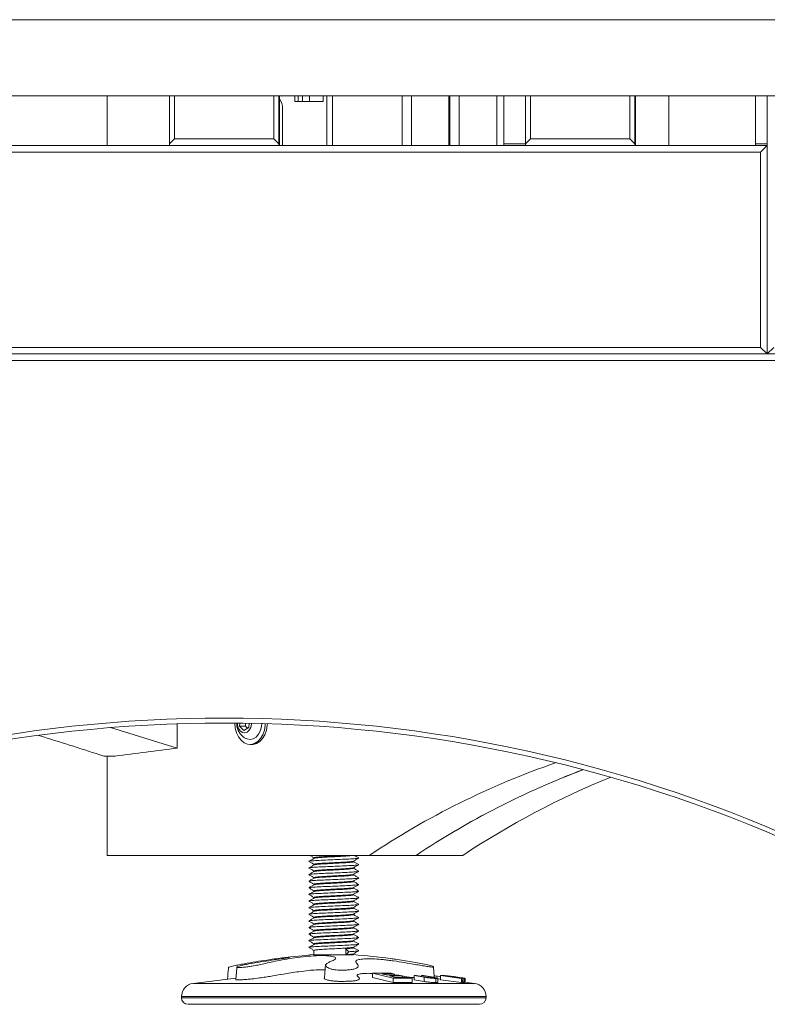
# Model space of a CAD drawing. Header units: millimetres. Extents: x 0 to 420, y 0 to 297.
# Tile 40 of 131: x 140 to 151, y 170 to 185. Entities that reach past the tile are written whole.
import ezdxf

# ---------------------------------------------------------------- set-up
doc = ezdxf.new("R2010")
doc.units = ezdxf.units.MM

msp = doc.modelspace()

# ---------------------------------------------------------------- linework, layer by layer
at = {"color": 7, "linetype": 'Continuous', "lineweight": 18}
for p, q in [((155.454, 185.151), (130.92, 185.151)), ((130.92, 184.001), (155.454, 184.001)), ((141.417, 183.251), (141.417, 184.001)), ((142.362, 184.001), (142.362, 183.276)), ((142.437, 184.001), (142.437, 183.351)), ((143.937, 184.001), (143.937, 183.351)), ((144.012, 184.001), (144.012, 183.276)), ((144.021, 184.001), (144.021, 183.251)), ((144.254, 184.001), (144.254, 183.914)), ((144.254, 183.914), (144.679, 183.914)), ((144.304, 184.001), (144.304, 183.914)), ((144.369, 184.001), (144.369, 183.914)), ((144.475, 184.001), (144.475, 183.914)), ((144.679, 183.914), (144.679, 184.001)), ((144.82, 184.001), (144.82, 183.251)), ((145.872, 184.001), (145.872, 183.251)), ((146.013, 183.251), (146.013, 184.001)), ((146.579, 183.251), (146.579, 184.001)), ((146.596, 183.251), (146.596, 184.001)), ((146.737, 183.251), (146.737, 184.001)), ((147.303, 183.251), (147.303, 184.001)), ((147.41, 184.001), (147.41, 183.276)), ((147.737, 184.001), (147.737, 183.276)), ((147.812, 184.001), (147.812, 183.351)), ((149.312, 184.001), (149.312, 183.351)), ((149.387, 184.001), (149.387, 183.276)), ((149.396, 184.001), (149.396, 183.251)), ((149.902, 184.001), (149.902, 183.251)), ((151.211, 184.001), (151.211, 183.276)), ((151.387, 183.251), (151.387, 184.001)), ((144.069, 183.806), (144.069, 183.251)), ((142.362, 183.276), (142.437, 183.351)), ((142.362, 183.251), (142.362, 183.276)), ((142.437, 183.351), (143.937, 183.351)), ((143.937, 183.351), (144.012, 183.276)), ((144.012, 183.276), (144.012, 183.251)), ((147.41, 183.251), (147.41, 183.276)), ((147.41, 183.276), (147.737, 183.276)), ((147.737, 183.276), (147.812, 183.351)), ((147.737, 183.251), (147.737, 183.276)), ((147.812, 183.351), (149.312, 183.351)), ((149.312, 183.351), (149.387, 183.276)), ((149.387, 183.276), (149.387, 183.251)), ((151.211, 183.251), (151.211, 183.276)), ((151.211, 183.276), (151.387, 183.276)), ((134.987, 183.251), (151.387, 183.251)), ((151.287, 183.151), (135.087, 183.151)), ((144.012, 183.251), (142.362, 183.251)), ((149.387, 183.251), (147.737, 183.251)), ((151.387, 183.251), (151.287, 183.151)), ((151.287, 183.151), (151.287, 180.201)), ((151.387, 180.101), (151.387, 183.251)), ((135.087, 180.201), (151.287, 180.201)), ((151.287, 180.201), (151.387, 180.101)), ((151.387, 180.101), (151.487, 180.201)), ((152.687, 180.101), (133.687, 180.101)), ((133.687, 180.001), (152.687, 180.001)), ((151.387, 180.101), (134.987, 180.101)), ((157.411, 180.101), (151.387, 180.101)), ((142.478, 174.148), (142.478, 174.514)), ((143.421, 174.525), (143.418, 174.48)), ((143.509, 174.524), (143.506, 174.48)), ((143.558, 174.458), (143.563, 174.523)), ((142.478, 174.148), (141.47, 174.456)), ((143.418, 174.48), (143.483, 174.411)), ((143.506, 174.48), (143.418, 174.48)), ((143.483, 174.411), (143.558, 174.458)), ((143.506, 174.48), (143.539, 174.446)), ((143.577, 174.201), (143.609, 174.201)), ((141.538, 174.026), (141.368, 174.026)), ((141.417, 172.526), (141.417, 174.026)), ((141.417, 172.526), (145.377, 172.526)), ((144.541, 172.491), (144.541, 172.482)), ((145.141, 172.431), (145.141, 172.44)), ((145.377, 172.526), (146.084, 172.526)), ((146.791, 172.526), (146.084, 172.526)), ((144.541, 172.391), (144.541, 172.382)), ((144.541, 172.291), (144.541, 172.282)), ((145.141, 172.331), (145.141, 172.34)), ((144.541, 172.191), (144.541, 172.182)), ((145.141, 172.231), (145.141, 172.24)), ((145.141, 172.131), (145.141, 172.14)), ((144.541, 172.091), (144.541, 172.082)), ((144.541, 171.991), (144.541, 171.982)), ((145.141, 172.031), (145.141, 172.04)), ((144.541, 171.891), (144.541, 171.882)), ((145.141, 171.931), (145.141, 171.94)), ((145.141, 171.831), (145.141, 171.84)), ((144.541, 171.791), (144.541, 171.782)), ((144.541, 171.691), (144.541, 171.682)), ((145.141, 171.731), (145.141, 171.74)), ((144.541, 171.591), (144.541, 171.582)), ((145.141, 171.631), (145.141, 171.64)), ((145.141, 171.531), (145.141, 171.54)), ((144.541, 171.491), (144.541, 171.482)), ((144.541, 171.391), (144.541, 171.382)), ((145.141, 171.431), (145.141, 171.44)), ((144.541, 171.291), (144.541, 171.282)), ((145.141, 171.331), (145.141, 171.34)), ((145.141, 171.231), (145.141, 171.24)), ((144.541, 171.191), (144.541, 171.182)), ((144.541, 171.091), (144.541, 171.026)), ((145.069, 171.071), (145.022, 171.116)), ((145.022, 171.116), (145.022, 171.026)), ((145.022, 171.026), (145.069, 171.071)), ((145.141, 171.131), (145.141, 171.14)), ((144.541, 171.026), (145.022, 171.026)), ((145.022, 171.026), (145.141, 171.026)), ((145.141, 171.026), (145.141, 171.04)), ((143.362, 170.673), (142.716, 170.592)), ((145.425, 170.747), (145.424, 170.682)), ((145.424, 170.682), (145.74, 170.606)), ((145.706, 170.747), (145.425, 170.747)), ((145.425, 170.747), (145.74, 170.669)), ((145.565, 170.735), (145.758, 170.734)), ((145.632, 170.719), (145.565, 170.735)), ((145.825, 170.718), (145.632, 170.719)), ((145.684, 170.706), (145.876, 170.705)), ((145.777, 170.683), (145.684, 170.706)), ((145.758, 170.734), (145.706, 170.747)), ((145.74, 170.669), (145.74, 170.606)), ((145.74, 170.669), (146.023, 170.669)), ((145.758, 170.734), (145.758, 170.718)), ((145.969, 170.682), (145.777, 170.683)), ((145.876, 170.705), (145.825, 170.718)), ((145.876, 170.705), (145.877, 170.683)), ((146.023, 170.669), (145.969, 170.682)), ((146.023, 170.669), (146.024, 170.606)), ((146.058, 170.71), (146.057, 170.646)), ((146.057, 170.646), (146.206, 170.622)), ((146.091, 170.71), (146.058, 170.71)), ((146.058, 170.71), (146.207, 170.685)), ((146.253, 170.683), (146.091, 170.71)), ((146.166, 170.71), (146.165, 170.698)), ((146.166, 170.71), (146.321, 170.684)), ((146.198, 170.71), (146.166, 170.71)), ((146.347, 170.685), (146.198, 170.71)), ((146.452, 170.656), (146.411, 170.662)), ((146.453, 170.71), (146.452, 170.646)), ((146.452, 170.646), (146.769, 170.605)), ((146.453, 170.71), (146.768, 170.668)), ((146.469, 170.71), (146.453, 170.71)), ((146.513, 170.704), (146.52, 170.704)), ((146.595, 170.693), (146.513, 170.704)), ((146.577, 170.699), (146.577, 170.696)), ((146.602, 170.693), (146.595, 170.693)), ((146.642, 170.687), (146.646, 170.687)), ((146.781, 170.669), (146.642, 170.687)), ((146.646, 170.687), (146.806, 170.668)), ((146.646, 170.687), (146.646, 170.687)), ((146.82, 170.668), (146.656, 170.688)), ((146.687, 170.689), (146.687, 170.684)), ((146.768, 170.668), (146.781, 170.669)), ((146.768, 170.668), (146.769, 170.605)), ((146.781, 170.669), (146.783, 170.605)), ((146.806, 170.668), (146.82, 170.668)), ((146.806, 170.668), (146.807, 170.605)), ((146.82, 170.668), (146.822, 170.605)), ((145.74, 170.606), (146.024, 170.606)), ((146.769, 170.605), (146.783, 170.605)), ((146.783, 170.608), (146.807, 170.605)), ((146.807, 170.605), (146.822, 170.605)), ((146.966, 170.592), (146.822, 170.61)), ((142.541, 170.394), (142.541, 170.376)), ((147.141, 170.376), (147.141, 170.394)), ((142.641, 170.276), (143.087, 170.276)), ((143.087, 170.276), (147.041, 170.276))]:
    msp.add_line(p, q, dxfattribs=at)
at = {"color": 8, "linetype": 'Continuous', "lineweight": 18}
for p, q in [((144.735, 184.001), (144.735, 183.251)), ((146.321, 170.684), (146.321, 170.675)), ((146.52, 170.704), (146.52, 170.703)), ((142.716, 170.592), (143.147, 170.592)), ((143.147, 170.592), (146.966, 170.592)), ((142.541, 170.394), (143.008, 170.394)), ((142.541, 170.376), (143.008, 170.376)), ((143.008, 170.394), (147.141, 170.394)), ((143.008, 170.376), (147.141, 170.376))]:
    msp.add_line(p, q, dxfattribs=at)
at = {"color": 7, "linetype": 'Continuous', "lineweight": 18, "flags": 128}
for points in [[(143.347, 174.526), (143.347, 174.525), (143.354, 174.45), (143.372, 174.379), (143.402, 174.316), (143.441, 174.265), (143.487, 174.227), (143.538, 174.206), (143.591, 174.202), (143.644, 174.215), (143.693, 174.245), (143.736, 174.291), (143.77, 174.348), (143.794, 174.416), (143.806, 174.49), (143.807, 174.517)], [(143.386, 174.525), (143.389, 174.491), (143.404, 174.443), (143.429, 174.406), (143.462, 174.382), (143.499, 174.376), (143.535, 174.389), (143.565, 174.417), (143.587, 174.459), (143.598, 174.509), (143.598, 174.522)], [(143.531, 174.285), (143.577, 174.276), (143.625, 174.286), (143.669, 174.313), (143.707, 174.356), (143.734, 174.411), (143.75, 174.476), (143.754, 174.519)], [(143.609, 174.201), (143.623, 174.202), (143.676, 174.215), (143.725, 174.245), (143.767, 174.291), (143.802, 174.348), (143.825, 174.416), (143.837, 174.49), (143.839, 174.516)], [(143.377, 170.838), (143.375, 170.818), (143.361, 170.651)], [(144.718, 170.873), (144.713, 170.818), (144.701, 170.675)], [(146.412, 170.604), (146.412, 170.645), (146.411, 170.671)]]:
    msp.add_lwpolyline(points, dxfattribs=at)
at = {"color": 7, "linetype": 'Continuous', "lineweight": 18}
for centre, radius, start, end in [((143.829, 183.812), 0.24, 358.5413, 37.0054), ((143.187, 153.351), 21.25, 64.9424, 115.0576), ((143.187, 153.276), 21.25, 64.9424, 115.0576), ((152.251, 162.224), 12.385, 109.1032, 123.7135), ((152.992, 162.165), 12.453, 110.5911, 123.6897), ((153.038, 162.073), 12.555, 110.6445, 123.6363), ((153.781, 162.014), 12.624, 112.125, 123.6192), ((145.528, 159.067), 12, 94.7177, 96.9696), ((144.154, 159.067), 12, 82.6163, 85.2823), ((142.741, 170.394), 0.2, 97.125, 180), ((146.941, 170.394), 0.2, 0, 82.875), ((142.641, 170.376), 0.1, 180, 270), ((147.041, 170.376), 0.1, 270, 0)]:
    msp.add_arc(centre, radius, start, end, dxfattribs=at)
msp.add_ellipse((172.391, 105.324), major_axis=(130.641, 0), ratio=0.541196, start_param=1.801821, end_param=1.809216, dxfattribs=at)
for points, knots in [([(143.377, 174.517), (143.377, 174.508), (143.376, 174.477), (143.391, 174.427), (143.419, 174.372), (143.457, 174.329), (143.495, 174.299), (143.522, 174.29), (143.531, 174.287)], [0, 0, 0, 0, 0.086612, 0.312106, 0.513859, 0.709898, 0.901936, 1, 1, 1, 1]), ([(140.382, 174.338), (140.408, 174.33), (140.727, 174.233), (141.06, 174.125), (141.368, 174.026)], [0, 0, 0, 0, 0.078921, 1, 1, 1, 1]), ([(144.464, 172.435), (144.477, 172.427), (144.503, 172.413), (144.529, 172.398), (144.541, 172.39)], [0, 0, 0, 0, 0.507887, 1, 1, 1, 1]), ([(144.543, 172.483), (144.53, 172.475), (144.504, 172.46), (144.478, 172.445), (144.465, 172.437)], [0, 0, 0, 0, 0.499871, 1, 1, 1, 1]), ([(144.472, 172.437), (144.472, 172.438), (144.472, 172.441), (144.534, 172.446), (144.645, 172.453), (144.789, 172.458), (144.939, 172.465), (145.076, 172.471), (145.172, 172.477), (145.22, 172.482), (145.215, 172.484), (145.215, 172.485)], [0, 0, 0, 0, 0.055762, 0.18938, 0.322995, 0.452457, 0.587239, 0.718581, 0.84993, 0.984714, 1, 1, 1, 1]), ([(144.479, 172.526), (144.487, 172.522), (144.508, 172.51), (144.529, 172.498), (144.541, 172.49)], [0, 0, 0, 0, 0.388016, 1, 1, 1, 1]), ([(144.546, 172.491), (144.546, 172.492), (144.546, 172.495), (144.597, 172.501), (144.685, 172.508), (144.799, 172.513), (144.92, 172.52), (144.989, 172.524), (145.022, 172.526)], [0, 0, 0, 0, 0.113488, 0.292205, 0.470919, 0.644056, 0.824337, 1, 1, 1, 1]), ([(144.546, 172.391), (144.546, 172.392), (144.546, 172.395), (144.597, 172.401), (144.685, 172.408), (144.799, 172.413), (144.919, 172.42), (145.028, 172.426), (145.104, 172.432), (145.141, 172.437), (145.138, 172.439), (145.138, 172.439)], [0, 0, 0, 0, 0.082889, 0.213419, 0.343948, 0.470403, 0.602076, 0.730376, 0.858681, 0.990348, 1, 1, 1, 1]), ([(144.548, 172.483), (144.548, 172.483), (144.549, 172.486), (144.598, 172.491), (144.685, 172.498), (144.799, 172.503), (144.919, 172.51), (145.026, 172.516), (145.1, 172.521), (145.116, 172.525), (145.123, 172.526)], [0, 0, 0, 0, 0.054069, 0.198774, 0.343478, 0.483666, 0.629638, 0.771871, 0.914109, 1, 1, 1, 1]), ([(144.548, 172.383), (144.548, 172.383), (144.549, 172.386), (144.598, 172.391), (144.685, 172.398), (144.799, 172.403), (144.919, 172.41), (145.028, 172.416), (145.105, 172.422), (145.143, 172.428), (145.138, 172.43), (145.136, 172.431)], [0, 0, 0, 0, 0.048782, 0.179338, 0.309893, 0.436373, 0.568072, 0.696397, 0.824728, 0.956422, 1, 1, 1, 1]), ([(145.14, 172.439), (145.153, 172.447), (145.179, 172.462), (145.205, 172.477), (145.218, 172.485)], [0, 0, 0, 0, 0.499911, 1, 1, 1, 1]), ([(145.219, 172.387), (145.206, 172.394), (145.18, 172.409), (145.154, 172.424), (145.141, 172.432)], [0, 0, 0, 0, 0.50428, 1, 1, 1, 1]), ([(145.219, 172.487), (145.206, 172.494), (145.183, 172.507), (145.16, 172.521), (145.151, 172.526)], [0, 0, 0, 0, 0.573664, 1, 1, 1, 1]), ([(144.464, 172.335), (144.477, 172.327), (144.503, 172.313), (144.529, 172.298), (144.541, 172.29)], [0, 0, 0, 0, 0.507887, 1, 1, 1, 1]), ([(144.543, 172.383), (144.53, 172.375), (144.504, 172.36), (144.478, 172.345), (144.465, 172.337)], [0, 0, 0, 0, 0.499873, 1, 1, 1, 1]), ([(144.543, 172.283), (144.53, 172.275), (144.504, 172.26), (144.478, 172.245), (144.465, 172.237)], [0, 0, 0, 0, 0.4998749, 1, 1, 1, 1]), ([(144.472, 172.337), (144.472, 172.338), (144.472, 172.341), (144.534, 172.346), (144.645, 172.353), (144.789, 172.358), (144.939, 172.365), (145.076, 172.371), (145.172, 172.377), (145.22, 172.382), (145.215, 172.384), (145.215, 172.385)], [0, 0, 0, 0, 0.0557624, 0.1893803, 0.3229948, 0.4524567, 0.5872394, 0.7185815, 0.8499304, 0.9847135, 1, 1, 1, 1]), ([(144.472, 172.237), (144.472, 172.238), (144.472, 172.241), (144.534, 172.246), (144.645, 172.253), (144.789, 172.258), (144.939, 172.265), (145.076, 172.271), (145.172, 172.277), (145.22, 172.282), (145.215, 172.284), (145.215, 172.285)], [0, 0, 0, 0, 0.0557624, 0.1893803, 0.3229948, 0.4524567, 0.5872394, 0.7185815, 0.8499303, 0.9847135, 1, 1, 1, 1]), ([(144.546, 172.291), (144.546, 172.292), (144.546, 172.295), (144.597, 172.301), (144.685, 172.308), (144.799, 172.313), (144.919, 172.32), (145.028, 172.326), (145.104, 172.332), (145.141, 172.337), (145.138, 172.339), (145.138, 172.339)], [0, 0, 0, 0, 0.082889, 0.213419, 0.343948, 0.470403, 0.602076, 0.730376, 0.858681, 0.990348, 1, 1, 1, 1]), ([(144.548, 172.283), (144.548, 172.283), (144.549, 172.286), (144.598, 172.291), (144.685, 172.298), (144.799, 172.303), (144.919, 172.31), (145.028, 172.316), (145.105, 172.322), (145.143, 172.328), (145.138, 172.33), (145.136, 172.331)], [0, 0, 0, 0, 0.0487822, 0.1793383, 0.309893, 0.436373, 0.568072, 0.6963974, 0.8247279, 0.9564218, 1, 1, 1, 1]), ([(145.14, 172.339), (145.153, 172.347), (145.179, 172.362), (145.205, 172.377), (145.218, 172.385)], [0, 0, 0, 0, 0.499915, 1, 1, 1, 1]), ([(145.14, 172.239), (145.153, 172.247), (145.179, 172.262), (145.205, 172.277), (145.218, 172.285)], [0, 0, 0, 0, 0.4999127, 1, 1, 1, 1]), ([(145.219, 172.287), (145.206, 172.294), (145.18, 172.309), (145.154, 172.324), (145.141, 172.332)], [0, 0, 0, 0, 0.504278, 1, 1, 1, 1]), ([(144.464, 172.235), (144.477, 172.227), (144.503, 172.213), (144.529, 172.198), (144.541, 172.19)], [0, 0, 0, 0, 0.5078887, 1, 1, 1, 1]), ([(144.464, 172.135), (144.477, 172.127), (144.503, 172.113), (144.529, 172.098), (144.541, 172.09)], [0, 0, 0, 0, 0.507887, 1, 1, 1, 1]), ([(144.543, 172.183), (144.53, 172.175), (144.504, 172.16), (144.478, 172.145), (144.465, 172.137)], [0, 0, 0, 0, 0.499871, 1, 1, 1, 1]), ([(144.472, 172.137), (144.472, 172.138), (144.472, 172.141), (144.534, 172.146), (144.645, 172.153), (144.789, 172.158), (144.939, 172.165), (145.076, 172.171), (145.172, 172.177), (145.22, 172.182), (145.215, 172.184), (145.215, 172.185)], [0, 0, 0, 0, 0.055762, 0.18938, 0.322995, 0.452457, 0.587239, 0.718581, 0.84993, 0.984714, 1, 1, 1, 1]), ([(144.546, 172.191), (144.546, 172.192), (144.546, 172.195), (144.597, 172.201), (144.685, 172.208), (144.799, 172.213), (144.919, 172.22), (145.028, 172.226), (145.104, 172.232), (145.141, 172.237), (145.138, 172.239), (145.138, 172.239)], [0, 0, 0, 0, 0.082889, 0.213419, 0.343948, 0.470403, 0.602076, 0.730376, 0.858681, 0.990348, 1, 1, 1, 1]), ([(144.546, 172.091), (144.546, 172.092), (144.546, 172.095), (144.597, 172.101), (144.685, 172.108), (144.799, 172.113), (144.919, 172.12), (145.028, 172.126), (145.104, 172.132), (145.141, 172.137), (145.138, 172.139), (145.138, 172.139)], [0, 0, 0, 0, 0.082889, 0.213419, 0.343948, 0.470403, 0.602076, 0.730376, 0.858681, 0.990348, 1, 1, 1, 1]), ([(144.548, 172.183), (144.548, 172.183), (144.549, 172.186), (144.598, 172.191), (144.685, 172.198), (144.799, 172.203), (144.919, 172.21), (145.028, 172.216), (145.105, 172.222), (145.143, 172.228), (145.138, 172.23), (145.136, 172.231)], [0, 0, 0, 0, 0.048782, 0.179338, 0.309893, 0.436373, 0.568072, 0.696397, 0.824728, 0.956422, 1, 1, 1, 1]), ([(144.548, 172.083), (144.548, 172.083), (144.549, 172.086), (144.598, 172.091), (144.685, 172.098), (144.799, 172.103), (144.919, 172.11), (145.028, 172.116), (145.105, 172.122), (145.143, 172.128), (145.138, 172.13), (145.136, 172.131)], [0, 0, 0, 0, 0.048782, 0.179338, 0.309893, 0.436373, 0.568072, 0.696397, 0.824728, 0.956422, 1, 1, 1, 1]), ([(145.14, 172.139), (145.153, 172.147), (145.179, 172.162), (145.205, 172.177), (145.218, 172.185)], [0, 0, 0, 0, 0.499911, 1, 1, 1, 1]), ([(145.219, 172.187), (145.206, 172.194), (145.18, 172.209), (145.154, 172.224), (145.141, 172.232)], [0, 0, 0, 0, 0.504275, 1, 1, 1, 1]), ([(145.219, 172.087), (145.206, 172.094), (145.18, 172.109), (145.154, 172.124), (145.141, 172.132)], [0, 0, 0, 0, 0.50428, 1, 1, 1, 1]), ([(144.464, 172.035), (144.477, 172.027), (144.503, 172.013), (144.529, 171.998), (144.541, 171.99)], [0, 0, 0, 0, 0.507887, 1, 1, 1, 1]), ([(144.543, 172.083), (144.53, 172.075), (144.504, 172.06), (144.478, 172.045), (144.465, 172.037)], [0, 0, 0, 0, 0.499873, 1, 1, 1, 1]), ([(144.543, 171.983), (144.53, 171.975), (144.504, 171.96), (144.478, 171.945), (144.465, 171.937)], [0, 0, 0, 0, 0.499873, 1, 1, 1, 1]), ([(144.472, 172.037), (144.472, 172.038), (144.472, 172.041), (144.534, 172.046), (144.645, 172.053), (144.789, 172.058), (144.939, 172.065), (145.076, 172.071), (145.172, 172.077), (145.22, 172.082), (145.215, 172.084), (145.215, 172.085)], [0, 0, 0, 0, 0.055762, 0.18938, 0.322995, 0.452457, 0.587239, 0.718581, 0.84993, 0.984714, 1, 1, 1, 1]), ([(144.472, 171.937), (144.472, 171.938), (144.472, 171.941), (144.534, 171.946), (144.645, 171.953), (144.789, 171.958), (144.939, 171.965), (145.076, 171.971), (145.172, 171.977), (145.22, 171.982), (145.215, 171.984), (145.215, 171.985)], [0, 0, 0, 0, 0.055762, 0.18938, 0.322995, 0.452457, 0.587239, 0.718582, 0.84993, 0.984714, 1, 1, 1, 1]), ([(144.546, 171.991), (144.546, 171.992), (144.546, 171.995), (144.597, 172.001), (144.685, 172.008), (144.799, 172.013), (144.919, 172.02), (145.028, 172.026), (145.104, 172.032), (145.141, 172.037), (145.138, 172.039), (145.138, 172.039)], [0, 0, 0, 0, 0.082889, 0.213419, 0.343948, 0.470403, 0.602076, 0.730376, 0.858681, 0.990348, 1, 1, 1, 1]), ([(144.548, 171.983), (144.548, 171.983), (144.549, 171.986), (144.598, 171.991), (144.685, 171.998), (144.799, 172.003), (144.919, 172.01), (145.028, 172.016), (145.105, 172.022), (145.143, 172.028), (145.138, 172.03), (145.136, 172.031)], [0, 0, 0, 0, 0.048782, 0.179338, 0.309893, 0.436373, 0.568072, 0.696397, 0.824728, 0.956422, 1, 1, 1, 1]), ([(145.14, 172.039), (145.153, 172.047), (145.179, 172.062), (145.205, 172.077), (145.218, 172.085)], [0, 0, 0, 0, 0.499911, 1, 1, 1, 1]), ([(145.14, 171.939), (145.153, 171.947), (145.179, 171.962), (145.205, 171.977), (145.218, 171.985)], [0, 0, 0, 0, 0.4999127, 1, 1, 1, 1]), ([(145.219, 171.987), (145.206, 171.994), (145.18, 172.009), (145.154, 172.024), (145.141, 172.032)], [0, 0, 0, 0, 0.50428, 1, 1, 1, 1]), ([(144.464, 171.935), (144.477, 171.927), (144.503, 171.913), (144.529, 171.898), (144.541, 171.89)], [0, 0, 0, 0, 0.5078887, 1, 1, 1, 1]), ([(144.464, 171.835), (144.477, 171.827), (144.503, 171.813), (144.529, 171.798), (144.541, 171.79)], [0, 0, 0, 0, 0.5078845, 1, 1, 1, 1]), ([(144.543, 171.883), (144.53, 171.875), (144.504, 171.86), (144.478, 171.845), (144.465, 171.837)], [0, 0, 0, 0, 0.499871, 1, 1, 1, 1]), ([(144.472, 171.837), (144.472, 171.838), (144.472, 171.841), (144.534, 171.846), (144.645, 171.853), (144.789, 171.858), (144.939, 171.865), (145.076, 171.871), (145.172, 171.877), (145.22, 171.882), (145.215, 171.884), (145.215, 171.885)], [0, 0, 0, 0, 0.0557624, 0.1893803, 0.3229948, 0.4524567, 0.5872394, 0.7185815, 0.8499303, 0.9847135, 1, 1, 1, 1]), ([(144.546, 171.891), (144.546, 171.892), (144.546, 171.895), (144.597, 171.901), (144.685, 171.908), (144.799, 171.913), (144.919, 171.92), (145.028, 171.926), (145.104, 171.932), (145.141, 171.937), (145.138, 171.939), (145.138, 171.939)], [0, 0, 0, 0, 0.082889, 0.213419, 0.343948, 0.470403, 0.602076, 0.730376, 0.858681, 0.990348, 1, 1, 1, 1]), ([(144.546, 171.791), (144.546, 171.792), (144.546, 171.795), (144.597, 171.801), (144.685, 171.808), (144.799, 171.813), (144.919, 171.82), (145.028, 171.826), (145.104, 171.832), (145.141, 171.837), (145.138, 171.839), (145.138, 171.839)], [0, 0, 0, 0, 0.082889, 0.213419, 0.343948, 0.470403, 0.602076, 0.730376, 0.858681, 0.990348, 1, 1, 1, 1]), ([(144.548, 171.883), (144.548, 171.883), (144.549, 171.886), (144.598, 171.891), (144.685, 171.898), (144.799, 171.903), (144.919, 171.91), (145.028, 171.916), (145.105, 171.922), (145.143, 171.928), (145.138, 171.93), (145.136, 171.931)], [0, 0, 0, 0, 0.048782, 0.179338, 0.309893, 0.436373, 0.568072, 0.696397, 0.824728, 0.956422, 1, 1, 1, 1]), ([(144.548, 171.783), (144.548, 171.783), (144.549, 171.786), (144.598, 171.791), (144.685, 171.798), (144.799, 171.803), (144.919, 171.81), (145.028, 171.816), (145.105, 171.822), (145.143, 171.828), (145.138, 171.83), (145.136, 171.831)], [0, 0, 0, 0, 0.048782, 0.179338, 0.309893, 0.436373, 0.568072, 0.696397, 0.824728, 0.956422, 1, 1, 1, 1]), ([(145.14, 171.839), (145.153, 171.847), (145.179, 171.862), (145.205, 171.877), (145.218, 171.885)], [0, 0, 0, 0, 0.4999127, 1, 1, 1, 1]), ([(145.219, 171.887), (145.206, 171.894), (145.18, 171.909), (145.154, 171.924), (145.141, 171.932)], [0, 0, 0, 0, 0.504275, 1, 1, 1, 1]), ([(145.219, 171.787), (145.206, 171.794), (145.18, 171.809), (145.154, 171.824), (145.141, 171.832)], [0, 0, 0, 0, 0.504275, 1, 1, 1, 1]), ([(144.464, 171.735), (144.477, 171.727), (144.503, 171.713), (144.529, 171.698), (144.541, 171.69)], [0, 0, 0, 0, 0.507887, 1, 1, 1, 1]), ([(144.543, 171.783), (144.53, 171.775), (144.504, 171.76), (144.478, 171.745), (144.465, 171.737)], [0, 0, 0, 0, 0.499871, 1, 1, 1, 1]), ([(144.543, 171.683), (144.53, 171.675), (144.504, 171.66), (144.478, 171.645), (144.465, 171.637)], [0, 0, 0, 0, 0.499873, 1, 1, 1, 1]), ([(144.472, 171.737), (144.472, 171.738), (144.472, 171.741), (144.534, 171.746), (144.645, 171.753), (144.789, 171.758), (144.939, 171.765), (145.076, 171.771), (145.172, 171.777), (145.22, 171.782), (145.215, 171.784), (145.215, 171.785)], [0, 0, 0, 0, 0.055762, 0.18938, 0.322995, 0.452457, 0.587239, 0.718581, 0.84993, 0.984714, 1, 1, 1, 1]), ([(144.472, 171.637), (144.472, 171.638), (144.472, 171.641), (144.534, 171.646), (144.645, 171.653), (144.789, 171.658), (144.939, 171.665), (145.076, 171.671), (145.172, 171.677), (145.22, 171.682), (145.215, 171.684), (145.215, 171.685)], [0, 0, 0, 0, 0.0557624, 0.1893803, 0.3229948, 0.4524567, 0.5872394, 0.7185815, 0.8499304, 0.9847135, 1, 1, 1, 1]), ([(144.546, 171.691), (144.546, 171.692), (144.546, 171.695), (144.597, 171.701), (144.685, 171.708), (144.799, 171.713), (144.919, 171.72), (145.028, 171.726), (145.104, 171.732), (145.141, 171.737), (145.138, 171.739), (145.138, 171.739)], [0, 0, 0, 0, 0.082889, 0.213419, 0.343948, 0.470403, 0.602076, 0.730376, 0.858681, 0.990348, 1, 1, 1, 1]), ([(144.548, 171.683), (144.548, 171.683), (144.549, 171.686), (144.598, 171.691), (144.685, 171.698), (144.799, 171.703), (144.919, 171.71), (145.028, 171.716), (145.105, 171.722), (145.143, 171.728), (145.138, 171.73), (145.136, 171.731)], [0, 0, 0, 0, 0.048782, 0.179338, 0.309893, 0.436373, 0.568072, 0.696397, 0.824728, 0.956422, 1, 1, 1, 1]), ([(145.14, 171.739), (145.153, 171.747), (145.179, 171.762), (145.205, 171.777), (145.218, 171.785)], [0, 0, 0, 0, 0.499911, 1, 1, 1, 1]), ([(145.14, 171.639), (145.153, 171.647), (145.179, 171.662), (145.205, 171.677), (145.218, 171.685)], [0, 0, 0, 0, 0.499911, 1, 1, 1, 1]), ([(145.219, 171.687), (145.206, 171.694), (145.18, 171.709), (145.154, 171.724), (145.141, 171.732)], [0, 0, 0, 0, 0.50428, 1, 1, 1, 1]), ([(144.464, 171.635), (144.477, 171.627), (144.503, 171.613), (144.529, 171.598), (144.541, 171.59)], [0, 0, 0, 0, 0.507887, 1, 1, 1, 1]), ([(144.464, 171.535), (144.477, 171.527), (144.503, 171.513), (144.529, 171.498), (144.541, 171.49)], [0, 0, 0, 0, 0.5078887, 1, 1, 1, 1]), ([(144.543, 171.583), (144.53, 171.575), (144.504, 171.56), (144.478, 171.545), (144.465, 171.537)], [0, 0, 0, 0, 0.499873, 1, 1, 1, 1]), ([(144.472, 171.537), (144.472, 171.538), (144.472, 171.541), (144.534, 171.546), (144.645, 171.553), (144.789, 171.558), (144.939, 171.565), (145.076, 171.571), (145.172, 171.577), (145.22, 171.582), (145.215, 171.584), (145.215, 171.585)], [0, 0, 0, 0, 0.055762, 0.18938, 0.322995, 0.452457, 0.587239, 0.718581, 0.84993, 0.984714, 1, 1, 1, 1]), ([(144.546, 171.591), (144.546, 171.592), (144.546, 171.595), (144.597, 171.601), (144.685, 171.608), (144.799, 171.613), (144.919, 171.62), (145.028, 171.626), (145.104, 171.632), (145.141, 171.637), (145.138, 171.639), (145.138, 171.639)], [0, 0, 0, 0, 0.082889, 0.213419, 0.343948, 0.470403, 0.602076, 0.730376, 0.858681, 0.990348, 1, 1, 1, 1]), ([(144.546, 171.491), (144.546, 171.492), (144.546, 171.495), (144.597, 171.501), (144.685, 171.508), (144.799, 171.513), (144.919, 171.52), (145.028, 171.526), (145.104, 171.532), (145.141, 171.537), (145.138, 171.539), (145.138, 171.539)], [0, 0, 0, 0, 0.082889, 0.213419, 0.343948, 0.470403, 0.602076, 0.730376, 0.858681, 0.990348, 1, 1, 1, 1]), ([(144.548, 171.583), (144.548, 171.583), (144.549, 171.586), (144.598, 171.591), (144.685, 171.598), (144.799, 171.603), (144.919, 171.61), (145.028, 171.616), (145.105, 171.622), (145.143, 171.628), (145.138, 171.63), (145.136, 171.631)], [0, 0, 0, 0, 0.0487822, 0.1793383, 0.309893, 0.436373, 0.568072, 0.6963974, 0.8247279, 0.9564218, 1, 1, 1, 1]), ([(144.548, 171.483), (144.548, 171.483), (144.549, 171.486), (144.598, 171.491), (144.685, 171.498), (144.799, 171.503), (144.919, 171.51), (145.028, 171.516), (145.105, 171.522), (145.143, 171.528), (145.138, 171.53), (145.136, 171.531)], [0, 0, 0, 0, 0.048782, 0.179338, 0.309893, 0.436373, 0.568072, 0.696397, 0.824728, 0.956422, 1, 1, 1, 1]), ([(145.14, 171.539), (145.153, 171.547), (145.179, 171.562), (145.205, 171.577), (145.218, 171.585)], [0, 0, 0, 0, 0.4999127, 1, 1, 1, 1]), ([(145.219, 171.587), (145.206, 171.594), (145.18, 171.609), (145.154, 171.624), (145.141, 171.632)], [0, 0, 0, 0, 0.50428, 1, 1, 1, 1]), ([(145.219, 171.487), (145.206, 171.494), (145.18, 171.509), (145.154, 171.524), (145.141, 171.532)], [0, 0, 0, 0, 0.504275, 1, 1, 1, 1]), ([(144.464, 171.435), (144.477, 171.427), (144.503, 171.413), (144.529, 171.398), (144.541, 171.39)], [0, 0, 0, 0, 0.5078845, 1, 1, 1, 1]), ([(144.543, 171.483), (144.53, 171.475), (144.504, 171.46), (144.478, 171.445), (144.465, 171.437)], [0, 0, 0, 0, 0.499871, 1, 1, 1, 1]), ([(144.543, 171.383), (144.53, 171.375), (144.504, 171.36), (144.478, 171.345), (144.465, 171.337)], [0, 0, 0, 0, 0.499871, 1, 1, 1, 1]), ([(144.472, 171.437), (144.472, 171.438), (144.472, 171.441), (144.534, 171.446), (144.645, 171.453), (144.789, 171.458), (144.939, 171.465), (145.076, 171.471), (145.172, 171.477), (145.22, 171.482), (145.215, 171.484), (145.215, 171.485)], [0, 0, 0, 0, 0.055762, 0.18938, 0.322995, 0.452457, 0.587239, 0.718581, 0.84993, 0.984714, 1, 1, 1, 1]), ([(144.472, 171.337), (144.472, 171.338), (144.472, 171.341), (144.534, 171.346), (144.645, 171.353), (144.789, 171.358), (144.939, 171.365), (145.076, 171.371), (145.172, 171.377), (145.22, 171.382), (145.215, 171.384), (145.215, 171.385)], [0, 0, 0, 0, 0.055762, 0.18938, 0.322995, 0.452457, 0.587239, 0.718581, 0.84993, 0.984714, 1, 1, 1, 1]), ([(144.546, 171.391), (144.546, 171.392), (144.546, 171.395), (144.597, 171.401), (144.685, 171.408), (144.799, 171.413), (144.919, 171.42), (145.028, 171.426), (145.104, 171.432), (145.141, 171.437), (145.138, 171.439), (145.138, 171.439)], [0, 0, 0, 0, 0.082889, 0.213419, 0.343948, 0.470403, 0.602076, 0.730376, 0.858681, 0.990348, 1, 1, 1, 1]), ([(144.548, 171.383), (144.548, 171.383), (144.549, 171.386), (144.598, 171.391), (144.685, 171.398), (144.799, 171.403), (144.919, 171.41), (145.028, 171.416), (145.105, 171.422), (145.143, 171.428), (145.138, 171.43), (145.136, 171.431)], [0, 0, 0, 0, 0.048782, 0.179338, 0.309893, 0.436373, 0.568072, 0.696397, 0.824728, 0.956422, 1, 1, 1, 1]), ([(145.14, 171.439), (145.153, 171.447), (145.179, 171.462), (145.205, 171.477), (145.218, 171.485)], [0, 0, 0, 0, 0.499911, 1, 1, 1, 1]), ([(145.14, 171.339), (145.153, 171.347), (145.179, 171.362), (145.205, 171.377), (145.218, 171.385)], [0, 0, 0, 0, 0.499911, 1, 1, 1, 1]), ([(145.219, 171.387), (145.206, 171.394), (145.18, 171.409), (145.154, 171.424), (145.141, 171.432)], [0, 0, 0, 0, 0.50428, 1, 1, 1, 1]), ([(144.464, 171.335), (144.477, 171.327), (144.503, 171.313), (144.529, 171.298), (144.541, 171.29)], [0, 0, 0, 0, 0.507887, 1, 1, 1, 1]), ([(144.464, 171.235), (144.477, 171.227), (144.503, 171.213), (144.529, 171.198), (144.541, 171.19)], [0, 0, 0, 0, 0.507887, 1, 1, 1, 1]), ([(144.543, 171.283), (144.53, 171.275), (144.504, 171.26), (144.478, 171.245), (144.465, 171.237)], [0, 0, 0, 0, 0.499873, 1, 1, 1, 1]), ([(144.472, 171.237), (144.472, 171.238), (144.472, 171.241), (144.534, 171.246), (144.645, 171.253), (144.789, 171.258), (144.939, 171.265), (145.076, 171.271), (145.172, 171.277), (145.22, 171.282), (145.215, 171.284), (145.215, 171.285)], [0, 0, 0, 0, 0.0557624, 0.1893803, 0.3229948, 0.4524567, 0.5872394, 0.7185815, 0.8499304, 0.9847135, 1, 1, 1, 1]), ([(144.546, 171.291), (144.546, 171.292), (144.546, 171.295), (144.597, 171.301), (144.685, 171.308), (144.799, 171.313), (144.919, 171.32), (145.028, 171.326), (145.104, 171.332), (145.141, 171.337), (145.138, 171.339), (145.138, 171.339)], [0, 0, 0, 0, 0.082889, 0.213419, 0.343948, 0.470403, 0.602076, 0.730376, 0.858681, 0.990348, 1, 1, 1, 1]), ([(144.546, 171.191), (144.546, 171.192), (144.546, 171.195), (144.597, 171.201), (144.685, 171.208), (144.799, 171.213), (144.919, 171.22), (145.028, 171.226), (145.104, 171.232), (145.141, 171.237), (145.138, 171.239), (145.138, 171.239)], [0, 0, 0, 0, 0.082889, 0.213419, 0.343948, 0.470403, 0.602076, 0.730376, 0.858681, 0.990348, 1, 1, 1, 1]), ([(144.548, 171.283), (144.548, 171.283), (144.549, 171.286), (144.598, 171.291), (144.685, 171.298), (144.799, 171.303), (144.919, 171.31), (145.028, 171.316), (145.105, 171.322), (145.143, 171.328), (145.138, 171.33), (145.136, 171.331)], [0, 0, 0, 0, 0.048782, 0.179338, 0.309893, 0.436373, 0.568072, 0.696397, 0.824728, 0.956422, 1, 1, 1, 1]), ([(144.548, 171.183), (144.548, 171.183), (144.549, 171.186), (144.598, 171.191), (144.685, 171.198), (144.799, 171.203), (144.919, 171.21), (145.028, 171.216), (145.105, 171.222), (145.143, 171.228), (145.138, 171.23), (145.136, 171.231)], [0, 0, 0, 0, 0.0487822, 0.1793383, 0.309893, 0.436373, 0.568072, 0.6963974, 0.8247279, 0.9564218, 1, 1, 1, 1]), ([(145.14, 171.239), (145.153, 171.247), (145.179, 171.262), (145.205, 171.277), (145.218, 171.285)], [0, 0, 0, 0, 0.499915, 1, 1, 1, 1]), ([(145.219, 171.287), (145.206, 171.294), (145.18, 171.309), (145.154, 171.324), (145.141, 171.332)], [0, 0, 0, 0, 0.50428, 1, 1, 1, 1]), ([(145.219, 171.187), (145.206, 171.194), (145.18, 171.209), (145.154, 171.224), (145.141, 171.232)], [0, 0, 0, 0, 0.504278, 1, 1, 1, 1]), ([(144.464, 171.135), (144.477, 171.127), (144.503, 171.113), (144.529, 171.098), (144.541, 171.09)], [0, 0, 0, 0, 0.5078887, 1, 1, 1, 1]), ([(144.543, 171.183), (144.53, 171.175), (144.504, 171.16), (144.478, 171.145), (144.465, 171.137)], [0, 0, 0, 0, 0.4998749, 1, 1, 1, 1]), ([(144.472, 171.137), (144.472, 171.138), (144.472, 171.141), (144.534, 171.146), (144.645, 171.153), (144.789, 171.158), (144.939, 171.165), (145.076, 171.171), (145.172, 171.177), (145.22, 171.182), (145.215, 171.184), (145.215, 171.185)], [0, 0, 0, 0, 0.0557624, 0.1893803, 0.3229948, 0.4524567, 0.5872394, 0.7185815, 0.8499303, 0.9847135, 1, 1, 1, 1]), ([(144.546, 171.091), (144.546, 171.092), (144.546, 171.095), (144.597, 171.101), (144.685, 171.108), (144.799, 171.113), (144.919, 171.12), (145.028, 171.126), (145.104, 171.132), (145.141, 171.137), (145.138, 171.139), (145.138, 171.139)], [0, 0, 0, 0, 0.082889, 0.213419, 0.343948, 0.470403, 0.602076, 0.730376, 0.858681, 0.990348, 1, 1, 1, 1]), ([(145.022, 171.116), (145.05, 171.118), (145.107, 171.122), (145.143, 171.128), (145.138, 171.13), (145.136, 171.131)], [0, 0, 0, 0, 0.422692, 0.856463, 1, 1, 1, 1]), ([(145.069, 171.071), (145.105, 171.073), (145.176, 171.077), (145.222, 171.083), (145.214, 171.086), (145.212, 171.087)], [0, 0, 0, 0, 0.4016238, 0.8137488, 1, 1, 1, 1]), ([(145.14, 171.139), (145.153, 171.147), (145.179, 171.162), (145.205, 171.177), (145.218, 171.185)], [0, 0, 0, 0, 0.4999127, 1, 1, 1, 1]), ([(145.14, 171.039), (145.153, 171.047), (145.179, 171.062), (145.205, 171.077), (145.218, 171.085)], [0, 0, 0, 0, 0.499911, 1, 1, 1, 1]), ([(145.219, 171.087), (145.206, 171.094), (145.18, 171.109), (145.154, 171.124), (145.141, 171.132)], [0, 0, 0, 0, 0.504275, 1, 1, 1, 1]), ([(143.253, 170.833), (143.254, 170.835), (143.257, 170.838), (143.298, 170.85), (143.365, 170.865), (143.449, 170.881), (143.56, 170.902), (143.706, 170.926), (143.869, 170.95), (144.011, 170.971), (144.11, 170.983), (144.161, 170.987), (144.171, 170.986), (144.156, 170.981), (144.116, 170.974), (144.03, 170.96), (143.901, 170.941), (143.737, 170.915), (143.596, 170.892), (143.495, 170.874), (143.443, 170.863), (143.404, 170.853), (143.38, 170.843), (143.374, 170.835), (143.389, 170.831), (143.426, 170.831), (143.478, 170.835), (143.541, 170.842), (143.619, 170.854), (143.714, 170.872), (143.817, 170.895), (143.935, 170.921), (144.06, 170.947), (144.207, 170.973), (144.367, 170.994), (144.512, 171.007), (144.628, 171.013), (144.717, 171.012), (144.797, 171.005), (144.856, 170.992), (144.877, 170.975), (144.863, 170.956), (144.836, 170.941), (144.813, 170.93), (144.804, 170.926)], [0, 0, 0, 0, 0.0139169, 0.0305761, 0.0531931, 0.0722126, 0.0917196, 0.1293149, 0.1669049, 0.1971206, 0.2275351, 0.2565379, 0.2715026, 0.2842548, 0.2970332, 0.3158734, 0.350159, 0.3853021, 0.4245563, 0.4398152, 0.4509437, 0.4621304, 0.4784261, 0.4953848, 0.5115672, 0.5251717, 0.5387427, 0.553503, 0.5673241, 0.5874671, 0.6172726, 0.6478039, 0.6883943, 0.7290965, 0.7691064, 0.80247, 0.8217161, 0.8411197, 0.8629853, 0.8948211, 0.9278478, 0.954857, 0.98258, 1, 1, 1, 1]), ([(144.804, 170.926), (144.787, 170.919), (144.756, 170.906), (144.719, 170.883), (144.714, 170.856), (144.743, 170.831), (144.796, 170.81), (144.846, 170.799), (144.9, 170.793), (144.963, 170.791), (145.034, 170.793), (145.106, 170.8), (145.167, 170.812), (145.201, 170.828), (145.213, 170.846), (145.212, 170.865), (145.196, 170.887), (145.178, 170.909), (145.173, 170.927), (145.183, 170.943), (145.229, 170.957), (145.327, 170.964), (145.449, 170.963), (145.569, 170.953), (145.666, 170.942), (145.775, 170.928), (145.909, 170.906), (146.047, 170.882), (146.161, 170.863), (146.232, 170.851), (146.282, 170.844), (146.311, 170.84), (146.333, 170.839), (146.347, 170.841), (146.347, 170.846), (146.313, 170.858), (146.238, 170.877), (146.132, 170.898), (145.978, 170.926), (145.828, 170.95), (145.723, 170.964), (145.696, 170.967)], [0, 0, 0, 0, 0.033738, 0.064417, 0.096262, 0.138493, 0.159589, 0.176415, 0.188998, 0.201579, 0.220211, 0.239282, 0.258633, 0.284741, 0.304833, 0.325429, 0.359571, 0.39374, 0.417372, 0.441391, 0.475492, 0.509563, 0.546667, 0.576927, 0.59567, 0.614937, 0.655702, 0.696445, 0.716836, 0.737739, 0.74661, 0.754117, 0.761653, 0.773352, 0.792374, 0.81184, 0.844567, 0.877497, 0.910518, 0.977886, 1, 1, 1, 1]), ([(145.022, 171.026), (145.05, 171.028), (145.106, 171.032), (145.141, 171.037), (145.138, 171.039), (145.138, 171.039)], [0, 0, 0, 0, 0.475866, 0.964204, 1, 1, 1, 1]), ([(143.252, 170.833), (143.251, 170.828), (143.246, 170.769), (143.241, 170.711), (143.236, 170.657)], [0, 0, 0, 0, 0.089426, 1, 1, 1, 1]), ([(143.364, 170.65), (143.363, 170.65), (143.361, 170.647), (143.382, 170.645), (143.429, 170.646), (143.493, 170.65), (143.565, 170.655), (143.654, 170.665), (143.744, 170.677), (143.836, 170.692), (143.948, 170.71), (144.061, 170.73), (144.191, 170.751), (144.317, 170.77), (144.447, 170.786), (144.563, 170.796), (144.651, 170.8), (144.692, 170.798), (144.711, 170.797)], [0, 0, 0, 0, 0.024914, 0.071014, 0.117405, 0.159648, 0.205114, 0.244852, 0.31647, 0.38243, 0.44853, 0.582253, 0.66652, 0.752155, 0.845655, 0.910952, 0.957877, 1, 1, 1, 1]), ([(146.36, 170.683), (146.356, 170.728), (146.351, 170.781), (146.347, 170.835), (146.346, 170.844)], [0, 0, 0, 0, 0.8379048, 1, 1, 1, 1]), ([(144.702, 170.675), (144.702, 170.674), (144.692, 170.666), (144.715, 170.652), (144.765, 170.637), (144.822, 170.629), (144.88, 170.624), (144.948, 170.622), (145.024, 170.623), (145.104, 170.626), (145.172, 170.633), (145.222, 170.646), (145.234, 170.664), (145.214, 170.685), (145.191, 170.706), (145.194, 170.725), (145.247, 170.739), (145.328, 170.745), (145.396, 170.744), (145.425, 170.743)], [0, 0, 0, 0, 0.008154, 0.107153, 0.16969, 0.210662, 0.241947, 0.273342, 0.315145, 0.358077, 0.404549, 0.460947, 0.543567, 0.633044, 0.722646, 0.808713, 0.879191, 0.949585, 1, 1, 1, 1]), ([(145.876, 170.701), (145.887, 170.7), (145.947, 170.693), (146.008, 170.685), (146.057, 170.679)], [0, 0, 0, 0, 0.182433, 1, 1, 1, 1]), ([(146.207, 170.685), (146.206, 170.667), (146.206, 170.646), (146.206, 170.625), (146.206, 170.622)], [0, 0, 0, 0, 0.840426, 1, 1, 1, 1]), ([(146.206, 170.622), (146.221, 170.619), (146.245, 170.615), (146.282, 170.61), (146.314, 170.607), (146.346, 170.605), (146.369, 170.604), (146.38, 170.604), (146.384, 170.604)], [0, 0, 0, 0, 0.293856, 0.446706, 0.600603, 0.746955, 0.924151, 1, 1, 1, 1]), ([(146.207, 170.685), (146.222, 170.683), (146.245, 170.679), (146.283, 170.674), (146.314, 170.671), (146.345, 170.669), (146.368, 170.668), (146.379, 170.668), (146.383, 170.668)], [0, 0, 0, 0, 0.295942, 0.448305, 0.601807, 0.747722, 0.924513, 1, 1, 1, 1]), ([(146.345, 170.674), (146.339, 170.674), (146.329, 170.674), (146.31, 170.675), (146.293, 170.677), (146.273, 170.68), (146.261, 170.682), (146.253, 170.683)], [0, 0, 0, 0, 0.230449, 0.389188, 0.548374, 0.696597, 1, 1, 1, 1]), ([(146.321, 170.684), (146.329, 170.683), (146.342, 170.681), (146.356, 170.678), (146.361, 170.676), (146.36, 170.675), (146.355, 170.674), (146.348, 170.674), (146.345, 170.674)], [0, 0, 0, 0, 0.289717, 0.448477, 0.582792, 0.716618, 0.87386, 1, 1, 1, 1]), ([(146.383, 170.668), (146.392, 170.668), (146.409, 170.668), (146.413, 170.671), (146.407, 170.674), (146.385, 170.679), (146.362, 170.683), (146.347, 170.685)], [0, 0, 0, 0, 0.235356, 0.39602, 0.555818, 0.708483, 1, 1, 1, 1]), ([(146.356, 170.708), (146.374, 170.705), (146.41, 170.699), (146.445, 170.693), (146.453, 170.691), (146.453, 170.691)], [0, 0, 0, 0, 0.499911, 0.997364, 1, 1, 1, 1]), ([(146.383, 170.668), (146.383, 170.656), (146.383, 170.635), (146.384, 170.614), (146.384, 170.604)], [0, 0, 0, 0, 0.5684769, 1, 1, 1, 1]), ([(146.59, 170.698), (146.579, 170.7), (146.559, 170.702), (146.53, 170.706), (146.506, 170.709), (146.483, 170.71), (146.475, 170.71), (146.469, 170.71)], [0, 0, 0, 0, 0.182041, 0.340043, 0.498525, 0.642216, 1, 1, 1, 1]), ([(146.485, 170.711), (146.483, 170.711), (146.481, 170.712), (146.484, 170.712), (146.485, 170.712)], [0, 0, 0, 0, 0.692326, 1, 1, 1, 1]), ([(146.485, 170.712), (146.491, 170.712), (146.503, 170.711), (146.544, 170.707), (146.596, 170.701), (146.646, 170.695), (146.676, 170.691), (146.687, 170.689)], [0, 0, 0, 0, 0.219183, 0.43935, 0.661072, 0.872259, 1, 1, 1, 1]), ([(146.52, 170.704), (146.522, 170.704), (146.526, 170.704), (146.535, 170.704), (146.547, 170.702), (146.56, 170.701), (146.57, 170.7), (146.576, 170.699), (146.577, 170.699)], [0, 0, 0, 0, 0.325434, 0.488773, 0.652954, 0.808051, 0.956164, 1, 1, 1, 1]), ([(146.577, 170.699), (146.582, 170.698), (146.591, 170.697), (146.601, 170.695), (146.606, 170.694), (146.608, 170.694), (146.606, 170.693), (146.603, 170.693), (146.602, 170.693)], [0, 0, 0, 0, 0.187284, 0.320284, 0.453852, 0.626652, 0.814305, 1, 1, 1, 1]), ([(146.656, 170.688), (146.655, 170.688), (146.653, 170.689), (146.639, 170.692), (146.618, 170.695), (146.6, 170.697), (146.59, 170.698)], [0, 0, 0, 0, 0.309794, 0.522561, 0.735679, 1, 1, 1, 1]), ([(146.687, 170.689), (146.707, 170.687), (146.747, 170.681), (146.792, 170.675), (146.82, 170.67), (146.822, 170.669), (146.822, 170.669)], [0, 0, 0, 0, 0.281899, 0.566968, 0.828559, 1, 1, 1, 1]), ([(146.826, 170.61), (146.826, 170.622), (146.825, 170.642), (146.825, 170.662), (146.825, 170.669)], [0, 0, 0, 0, 0.627864, 1, 1, 1, 1]), ([(146.384, 170.604), (146.394, 170.605), (146.41, 170.605), (146.411, 170.607), (146.412, 170.607)], [0, 0, 0, 0, 0.610836, 1, 1, 1, 1])]:
    msp.add_open_spline(points, degree=3, knots=knots, dxfattribs=at)

doc.saveas('drawing.dxf')
